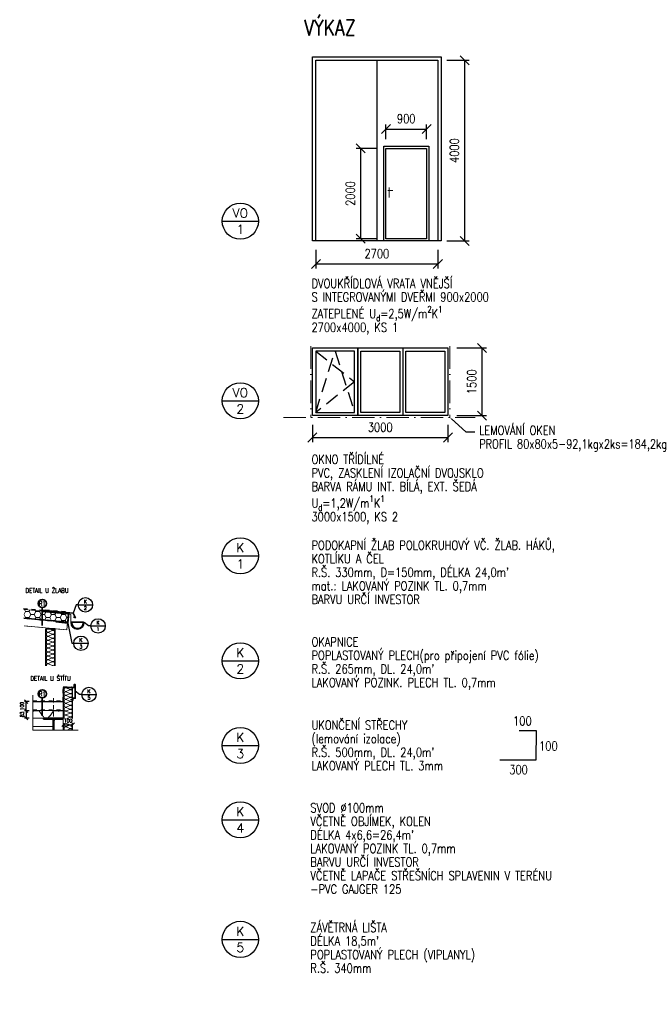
# Model space of a CAD drawing. Header units: millimetres. Extents: x 915 to 59085, y -9222 to 43090.
# Tile 79 of 79: x 52115 to 59085, y -7218 to 3682. Entities that reach past the tile are written whole.
import ezdxf
from ezdxf import colors
from ezdxf.entities.mleader import LeaderData, LeaderLine
from ezdxf.enums import TextEntityAlignment as Align
from ezdxf.math import Vec2, Vec3

# ---------------------------------------------------------------- set-up
doc = ezdxf.new("R2010")
doc.units = ezdxf.units.MM
doc.header["$LTSCALE"] = 50
for name, pattern in [('A_CARA_07', [7, 5, -2]), ('A_CARA_15', [7.6, 5, -1.3, 0, -1.3]), ('HIDDEN', [9.525, 6.35, -3.175]), ('IZOL', [3.5, 1.75, -1.75])]:
    doc.linetypes.add(name, pattern=pattern)
doc.layers.get('Defpoints').update_dxf_attribs({"color": 132})
for name, color, linetype, lineweight in [('CA_HYDROIZOLACE', 62, 'IZOL', 35), ('CA_KOTY', 3, 'Continuous', 25), ('CA_LEHOPL', 93, 'Continuous', 35), ('CA_NEVHRA', 3, 'HIDDEN', 25), ('CA_OK18', 5, 'Continuous', 18), ('CA_OK35', 62, 'Continuous', 35), ('CA_OSY', 5, 'A_CARA_15', 18), ('CA_POHHRA18', 8, 'Continuous', 18), ('CA_POHHRA25', 7, 'Continuous', 25), ('CA_PSVBUB', 3, 'Continuous', 25), ('CA_SRAFY', 9, 'Continuous', 13), ('CA_TEXT25', 7, 'Continuous', 25), ('CA_TEXT35', 62, 'Continuous', 35)]:
    doc.layers.add(name, color=color, linetype=linetype, lineweight=lineweight)
doc.styles.add('ROMANS', font='romans.shx', dxfattribs={"width": 0.8})
doc.styles.get("Standard").update_dxf_attribs({"font": 'romans.shx'})
doc.linetypes.add('Preruseni', pattern='A,60,[100,cadkon.shx,S=2.5,R=0,X=0,Y=0],-10', length=70)
doc.dimstyles.new('A-20_(2.5)', dxfattribs={"dimscale": 20, "dimtxt": 2.5, "dimasz": 2, "dimexe": 1, "dimexo": 2, "dimgap": 0, "dimtad": 0, "dimdec": 1, "dimrnd": 1, "dimtxsty": 'ROMANS', "dimblk1": 'OBLIQUE', "dimblk2": 'OBLIQUE', "dimsah": 1, "dimcen": 2, "dimclrd": 256, "dimclre": 256, "dimclrt": 256, "dimadec": 1, "dimazin": 2, "dimtfac": 0.714286, "dimtdec": 1, "dimtmove": 0, "dimatfit": 3, "dimldrblk": 'DOTSMALL', "dimfxl": 1, "dimtvp": 1.142857, "dimtolj": 1, "dimlwd": -1, "dimlwe": -1, "dimarcsym": 0})
doc.dimstyles.new('A-50_(2.5)', dxfattribs={"dimscale": 50, "dimtxt": 2, "dimasz": 2, "dimexe": 1, "dimexo": 2, "dimgap": 0, "dimtad": 0, "dimdec": 0, "dimrnd": 1, "dimtxsty": 'ROMANS', "dimblk1": 'OBLIQUE', "dimblk2": 'OBLIQUE', "dimsah": 1, "dimcen": 2, "dimclrd": 256, "dimclre": 256, "dimclrt": 256, "dimadec": 1, "dimazin": 2, "dimtfac": 0.714286, "dimtdec": 0, "dimtmove": 0, "dimatfit": 3, "dimldrblk": 'DOTSMALL', "dimfxl": 7, "dimfxlon": 1, "dimtvp": 1.142857, "dimtfill": 1, "dimtolj": 1, "dimlwd": -1, "dimlwe": -1, "dimarcsym": 0})

# ---------------------------------------------------------------- blocks, each defined once
blk = doc.blocks.new('VYROBEK')
blk.add_line((-2, 0), (2, 0))
blk.add_circle((0, 0), 2)
for tag, p in [('ZNACKA', (0, 0.4)), ('TYP', (0, -1.4))]:
    blk.add_attdef(tag, text='', height=1).set_placement(p, align=Align.CENTER)
blk = doc.blocks.new('_Oblique')
at = {"color": 0, "linetype": 'ByBlock', "lineweight": -2}
blk.add_line((-0.5, -0.5), (0.5, 0.5), dxfattribs=at)
blk = doc.blocks.new('*D122')
at = {"layer": 'CA_KOTY', "transparency": 16777216}
for p, q in [((56844, 3233), (57092, 3233)), ((57042, 1233), (57042, 3233)), ((56844, 1233), (57092, 1233))]:
    blk.add_line(p, q, dxfattribs=at)
at = {"layer": 'Defpoints', "color": 0, "transparency": 16777216}
for p in [(56744, 3233), (57042, 3233), (56744, 1233)]:
    blk.add_point(p, dxfattribs=at)
at = {"layer": 'CA_KOTY', "transparency": 16777216, "xscale": 100, "yscale": 100, "zscale": 100}
for p, rotation in [((57042, 3233), 90), ((57042, 1233), 270)]:
    blk.add_blockref('_Oblique', p, dxfattribs=dict(at, rotation=rotation))
at = {"layer": 'CA_KOTY', "transparency": 16777216, "insert": (56928, 2233), "char_height": 100, "attachment_point": 5, "rotation": 90, "style": 'ROMANS', "bg_fill": 3, "box_fill_scale": 1.1, "bg_fill_color": 256, "bg_fill_true_color": 13158600, "bg_fill_transparency": 0}
blk.add_mtext('\\A1;4000', dxfattribs=at)
blk = doc.blocks.new('_DotSmall')
at = {"color": 0, "linetype": 'ByBlock', "const_width": 0.5}
blk.add_lwpolyline([(-0.0625, 0, 1), (0.0625, 0, 1)], format="xyb", close=True, dxfattribs=at)
blk = doc.blocks.new('*D123')
at = {"layer": 'CA_KOTY', "transparency": 16777216}
for p, q in [((55394, 1133), (55394, 928)), ((56744, 1133), (56744, 928)), ((55394, 978), (56744, 978))]:
    blk.add_line(p, q, dxfattribs=at)
at = {"layer": 'Defpoints', "color": 0, "transparency": 16777216}
for p in [(55394, 1233), (56744, 1233), (56744, 978)]:
    blk.add_point(p, dxfattribs=at)
at = {"layer": 'CA_KOTY', "transparency": 16777216, "xscale": 100, "yscale": 100, "zscale": 100, "rotation": 180}
blk.add_blockref('_Oblique', (55394, 978), dxfattribs=at)
at = {"layer": 'CA_KOTY', "transparency": 16777216, "xscale": 100, "yscale": 100, "zscale": 100}
blk.add_blockref('_Oblique', (56744, 978), dxfattribs=at)
at = {"layer": 'CA_KOTY', "transparency": 16777216, "insert": (56069, 1093), "char_height": 100, "attachment_point": 5, "style": 'ROMANS', "bg_fill": 3, "box_fill_scale": 1.1, "bg_fill_color": 256, "bg_fill_true_color": 13158600, "bg_fill_transparency": 0}
blk.add_mtext('\\A1;2700', dxfattribs=at)
blk = doc.blocks.new('*D124')
at = {"layer": 'CA_KOTY', "transparency": 16777216}
for p, q in [((56069, 2258), (55840, 2258)), ((55890, 1258), (55890, 2258)), ((56069, 1258), (55840, 1258))]:
    blk.add_line(p, q, dxfattribs=at)
at = {"layer": 'Defpoints', "color": 0, "transparency": 16777216}
for p in [(55890, 2258), (56169, 2258), (56169, 1258)]:
    blk.add_point(p, dxfattribs=at)
at = {"layer": 'CA_KOTY', "transparency": 16777216, "xscale": 100, "yscale": 100, "zscale": 100}
for p, rotation in [((55890, 2258), 90), ((55890, 1258), 270)]:
    blk.add_blockref('_Oblique', p, dxfattribs=dict(at, rotation=rotation))
at = {"layer": 'CA_KOTY', "transparency": 16777216, "insert": (55776, 1758), "char_height": 100, "attachment_point": 5, "rotation": 90, "style": 'ROMANS', "bg_fill": 3, "box_fill_scale": 1.1, "bg_fill_color": 256, "bg_fill_true_color": 13158600, "bg_fill_transparency": 0}
blk.add_mtext('\\A1;2000', dxfattribs=at)
blk = doc.blocks.new('*D125')
at = {"layer": 'CA_KOTY', "transparency": 16777216}
for p, q in [((56169, 2358), (56169, 2522)), ((56619, 2358), (56619, 2522)), ((56169, 2472), (56619, 2472))]:
    blk.add_line(p, q, dxfattribs=at)
at = {"layer": 'Defpoints', "color": 0, "transparency": 16777216}
for p in [(56619, 2472), (56169, 2258), (56619, 2258)]:
    blk.add_point(p, dxfattribs=at)
at = {"layer": 'CA_KOTY', "transparency": 16777216, "xscale": 100, "yscale": 100, "zscale": 100, "rotation": 180}
blk.add_blockref('_Oblique', (56169, 2472), dxfattribs=at)
at = {"layer": 'CA_KOTY', "transparency": 16777216, "xscale": 100, "yscale": 100, "zscale": 100}
blk.add_blockref('_Oblique', (56619, 2472), dxfattribs=at)
at = {"layer": 'CA_KOTY', "transparency": 16777216, "insert": (56394, 2586), "char_height": 100, "attachment_point": 5, "style": 'ROMANS', "bg_fill": 3, "box_fill_scale": 1.1, "bg_fill_color": 256, "bg_fill_true_color": 13158600, "bg_fill_transparency": 0}
blk.add_mtext('\\A1;900', dxfattribs=at)
blk = doc.blocks.new('*D134')
at = {"layer": 'CA_KOTY', "transparency": 16777216}
for p, q in [((56956, 49), (57284, 49)), ((57234, -701), (57234, 49)), ((56956, -701), (57284, -701))]:
    blk.add_line(p, q, dxfattribs=at)
at = {"layer": 'Defpoints', "color": 0, "transparency": 16777216}
for p in [(56856, 49), (57234, 49), (56856, -701)]:
    blk.add_point(p, dxfattribs=at)
at = {"layer": 'CA_KOTY', "transparency": 16777216, "xscale": 100, "yscale": 100, "zscale": 100}
for p, rotation in [((57234, 49), 90), ((57234, -701), 270)]:
    blk.add_blockref('_Oblique', p, dxfattribs=dict(at, rotation=rotation))
at = {"layer": 'CA_KOTY', "transparency": 16777216, "insert": (57120, -326), "char_height": 100, "attachment_point": 5, "rotation": 90, "style": 'ROMANS', "bg_fill": 3, "box_fill_scale": 1.1, "bg_fill_color": 256, "bg_fill_true_color": 13158600, "bg_fill_transparency": 0}
blk.add_mtext('\\A1;1500', dxfattribs=at)
blk = doc.blocks.new('*D135')
at = {"layer": 'CA_KOTY', "transparency": 16777216}
for p, q in [((55356, -801), (55356, -993)), ((56856, -801), (56856, -993)), ((55356, -943), (56856, -943))]:
    blk.add_line(p, q, dxfattribs=at)
at = {"layer": 'Defpoints', "color": 0, "transparency": 16777216}
for p in [(55356, -701), (56856, -701), (56856, -943)]:
    blk.add_point(p, dxfattribs=at)
at = {"layer": 'CA_KOTY', "transparency": 16777216, "xscale": 100, "yscale": 100, "zscale": 100, "rotation": 180}
blk.add_blockref('_Oblique', (55356, -943), dxfattribs=at)
at = {"layer": 'CA_KOTY', "transparency": 16777216, "xscale": 100, "yscale": 100, "zscale": 100}
blk.add_blockref('_Oblique', (56856, -943), dxfattribs=at)
at = {"layer": 'CA_KOTY', "transparency": 16777216, "insert": (56106, -829), "char_height": 100, "attachment_point": 5, "style": 'ROMANS', "bg_fill": 3, "box_fill_scale": 1.1, "bg_fill_color": 256, "bg_fill_true_color": 13158600, "bg_fill_transparency": 0}
blk.add_mtext('\\A1;3000', dxfattribs=at)
blk = doc.blocks.new('bub')
at = {"layer": 'CA_TEXT35'}
blk.add_circle((0, 362), 362, dxfattribs=at)
at = {"layer": 'CA_TEXT35', "style": 'ROMANS', "width": 0.8}
blk.add_attdef('C', text='', height=402, dxfattribs=at).set_placement((-2, 364), align=Align.MIDDLE_CENTER)
blk = doc.blocks.new('*D140')
at = {"layer": 'CA_KOTY', "transparency": 16777216}
for p, q in [((52600, -4143), (52600, -4103)), ((52600, -4123), (52700, -4123)), ((52700, -4143), (52700, -4103))]:
    blk.add_line(p, q, dxfattribs=at)
at = {"layer": 'Defpoints', "color": 0, "transparency": 16777216}
for p in [(52600, -4183), (52700, -4183)]:
    blk.add_point(p, dxfattribs=at)
at = {"layer": 'CA_KOTY', "transparency": 16777216, "xscale": 40, "yscale": 40, "zscale": 40, "rotation": 180}
blk.add_blockref('_Oblique', (52600, -4123), dxfattribs=at)
at = {"layer": 'CA_KOTY', "transparency": 16777216, "xscale": 40, "yscale": 40, "zscale": 40}
blk.add_blockref('_Oblique', (52700, -4123), dxfattribs=at)
at = {"layer": 'CA_KOTY', "transparency": 16777216, "insert": (52650, -4078), "char_height": 40, "attachment_point": 5, "style": 'ROMANS', "bg_fill": 3, "box_fill_scale": 1.1, "bg_fill_color": 256, "bg_fill_true_color": 13158600, "bg_fill_transparency": 0}
blk.add_mtext('\\A1;100', dxfattribs=at)
at = {"layer": 'Defpoints', "color": 0, "transparency": 16777216}
blk.add_point((52700, -4123), dxfattribs=at)
blk = doc.blocks.new('*D141')
at = {"layer": 'CA_KOTY', "transparency": 16777216}
for p, q in [((52221, -3967), (52166, -3967)), ((52186, -3967), (52186, -4050)), ((52221, -4050), (52166, -4050))]:
    blk.add_line(p, q, dxfattribs=at)
at = {"layer": 'Defpoints', "color": 0, "transparency": 16777216}
for p in [(52261, -3967), (52186, -4050), (52261, -4050)]:
    blk.add_point(p, dxfattribs=at)
at = {"layer": 'CA_KOTY', "transparency": 16777216, "xscale": 40, "yscale": 40, "zscale": 40}
for p, rotation in [((52186, -3967), 90), ((52186, -4050), 270)]:
    blk.add_blockref('_Oblique', p, dxfattribs=dict(at, rotation=rotation))
at = {"layer": 'CA_KOTY', "transparency": 16777216, "insert": (52141, -4008), "char_height": 40, "attachment_point": 5, "rotation": 90, "style": 'ROMANS'}
blk.add_mtext('\\A1;83', dxfattribs=at)
blk = doc.blocks.new('*D142')
at = {"layer": 'CA_KOTY', "transparency": 16777216}
for p, q in [((52221, -3866), (52166, -3866)), ((52186, -3967), (52186, -3866)), ((52221, -3967), (52166, -3967))]:
    blk.add_line(p, q, dxfattribs=at)
at = {"layer": 'Defpoints', "color": 0, "transparency": 16777216}
for p in [(52186, -3866), (52261, -3866), (52261, -3967)]:
    blk.add_point(p, dxfattribs=at)
at = {"layer": 'CA_KOTY', "transparency": 16777216, "xscale": 40, "yscale": 40, "zscale": 40}
for p, rotation in [((52186, -3866), 90), ((52186, -3967), 270)]:
    blk.add_blockref('_Oblique', p, dxfattribs=dict(at, rotation=rotation))
at = {"layer": 'CA_KOTY', "transparency": 16777216, "insert": (52141, -3916), "char_height": 40, "attachment_point": 5, "rotation": 90, "style": 'ROMANS'}
blk.add_mtext('\\A1;100', dxfattribs=at)

msp = doc.modelspace()

# ---------------------------------------------------------------- hatches: boundary and pattern name
at = {"layer": 'CA_SRAFY'}
h = msp.add_hatch(dxfattribs=at)
h.set_pattern_fill('HONEY', color=256, scale=12)
h.set_pattern_definition([(0, (64067.07, 2871.867), (57.15, 32.99556), [38.1, -76.2]), (120, (64067.07, 2871.867), (-57.14999, 32.99557), [38.1, -76.2]), (60, (64067.07, 2871.867), (7e-06, 65.99113), [-76.2, 38.1])])
h.paths.add_polyline_path([(52162.4, -2845.61), (52162.4, -2938.01), (52643.11, -2983.26), (52651.73, -2891.66)])
h = msp.add_hatch(dxfattribs=at)
h.set_pattern_fill('FP_72', color=256, scale=0.5, angle=246.422, style=0, pattern_type=2)
h.set_pattern_definition([(156.422, (52499.193, 1380.434), (-99.38447, 6e-06), [17.1605, -9.053, 45.166, -9.053, -28.0045]), (156.422, (52499.193, 1380.434), (-99.38447, 6e-06), [-80.4325, 17.1605, -10.844]), (203.578, (52499.193, 1354.41), (0.0002, -43.3745), [17.1605, -9.053, 45.166, -9.053, -28.0045]), (203.578, (52499.193, 1354.41), (0.0002, -43.3745), [-80.4325, 17.1605, -10.844]), (90, (52499.19, 1354.41), (-99.384, 4e-13), [26.0245, -17.3495]), (90, (52409.75, 1376.1), (-99.384, 4e-13), [26.0245, -17.3495]), (180, (52483.465, 1347.545), (-1e-13, -43.375), [8.2965, -91.0875]), (180, (52433.773, 1369.233), (-1e-13, -43.375), [8.2965, -91.0875]), (180, (52483.465, 1387.3), (-1e-13, -43.375), [8.2965, -91.0875]), (180, (52433.773, 1408.986), (-1e-13, -43.375), [8.2965, -91.0875])])
h.paths.add_polyline_path([(52404.16, -3468.99), (52504.16, -3468.99), (52504.16, -3061.73), (52404.16, -3061.73)])
h = msp.add_hatch(dxfattribs=at)
h.set_pattern_fill('FP_72', color=256, scale=0.5, angle=246.422, style=0, pattern_type=2)
h.set_pattern_definition([(156.422, (52694.81, 248.128), (-99.38447, 6e-06), [17.1605, -9.053, 45.166, -9.053, -28.0045]), (156.422, (52694.81, 248.128), (-99.38447, 6e-06), [-80.4325, 17.1605, -10.844]), (203.578, (52694.81, 222.103), (0.0002, -43.3745), [17.1605, -9.053, 45.166, -9.053, -28.0045]), (203.578, (52694.81, 222.103), (0.0002, -43.3745), [-80.4325, 17.1605, -10.844]), (90, (52694.81, 222.1), (-99.384, 4e-13), [26.0245, -17.3495]), (90, (52605.37, 243.79), (-99.384, 4e-13), [26.0245, -17.3495]), (180, (52679.08, 215.24), (-1e-13, -43.375), [8.2965, -91.0875]), (180, (52629.39, 236.926), (-1e-13, -43.375), [8.2965, -91.0875]), (180, (52679.08, 254.99), (-1e-13, -43.375), [8.2965, -91.0875]), (180, (52629.39, 276.68), (-1e-13, -43.375), [8.2965, -91.0875])])
h.paths.add_polyline_path([(52599.78, -4182.68), (52699.78, -4182.68), (52699.78, -3710.57), (52599.78, -3710.57)])

# ---------------------------------------------------------------- linework, layer by layer
at = {"layer": 'CA_HYDROIZOLACE', "ltscale": 0.5}
msp.add_line((52260.68, -3962.68), (52599.78, -3962.68), dxfattribs=at)
for points in [[(52158.16, -2839.38), (52375.63, -2859.85), (52402.61, -2853), (52652.66, -2876.53)], [(52161.83, -2941.98), (52642.73, -2987.24)], [(52260.68, -3862.24), (52595.78, -3862.24), (52595.78, -3706.57), (52689.78, -3706.57)]]:
    msp.add_lwpolyline(points, dxfattribs=at)
at = {"layer": 'CA_LEHOPL'}
for p, q in [((52403.61, -3468.99), (52403.61, -3061.73)), ((52403.61, -3061.73), (52503.61, -3061.73)), ((52503.61, -3468.99), (52503.61, -3061.73))]:
    msp.add_line(p, q, dxfattribs=at)
at = {"layer": 'CA_NEVHRA', "color": 8, "ltscale": 0.5}
for points in [[(55391.48, -666), (55606.48, 14), (55821.48, -666)], [(55391.48, 14), (55821.48, -326), (55391.48, -666)]]:
    msp.add_lwpolyline(points, dxfattribs=at)
at = {"layer": 'CA_OK18', "ltscale": 0.25}
for p, q in [((52634.63, -3073.36), (52642.36, -2991.22)), ((52260.68, -4140.78), (52489.78, -4140.78))]:
    msp.add_line(p, q, dxfattribs=at)
at = {"layer": 'CA_OK18', "linetype": 'A_CARA_07', "ltscale": 0.25}
for points in [[(52162.3, -2947.04), (52642.26, -2992.22)], [(52162.49, -3027.92), (52634.72, -3072.36)]]:
    msp.add_lwpolyline(points, dxfattribs=at)
at = {"layer": 'CA_OK18', "ltscale": 0.25}
for points in [[(52162.4, -2946.05), (52642.36, -2991.22)], [(52162.4, -3028.91), (52634.63, -3073.36)], [(52162.4, -3028.91), (52634.63, -3073.36)]]:
    msp.add_lwpolyline(points, dxfattribs=at)
at = {"layer": 'CA_OK35', "ltscale": 1.2}
msp.add_lwpolyline([(52400.21, -2857.94), (52705.22, -2886.65), (52730.65, -2937.47), (52710.7, -2928.7)], dxfattribs=at)
at = {"layer": 'CA_OK35'}
msp.add_lwpolyline([(52595.12, -2881.31), (52657.17, -2887.15), (52646.87, -2996.67), (52514.59, -2984.22)], dxfattribs=at)
at = {"layer": 'CA_OK35', "ltscale": 1.2}
for points in [[(52820.03, -2992.49), (52820.03, -2985.8), (52690.03, -2985.8), (52690.03, -2992.49, 1), (52820.03, -2992.49)], [(52703.79, -3853.66), (52703.79, -3828.66), (52728.79, -3828.66), (52728.79, -3678.66, 0.81495146), (52718.79, -3678.66), (52718.79, -3708.66), (52618.79, -3708.66)]]:
    msp.add_lwpolyline(points, format="xyb", dxfattribs=at)
at = {"layer": 'CA_OK35'}
msp.add_lwpolyline([(52493.28, -4182.68), (52493.28, -4078.55, -0.41439234), (52511.28, -4060.54), (52599.78, -4060.54), (52599.78, -4049.54), (52379.78, -4049.54), (52379.78, -4060.54), (52468.28, -4060.54, -0.41412767), (52486.28, -4078.54), (52486.28, -4182.68)], format="xyb", dxfattribs=at)
at = {"layer": 'CA_OSY'}
for p, q in [((55336.48, 69), (55336.48, -721)), ((56876.48, 69), (56876.48, -721)), ((55033.98, -721), (57158.98, -721))]:
    msp.add_line(p, q, dxfattribs=at)
at = {"layer": 'CA_OSY', "ltscale": 0.2}
msp.add_line((52489.78, -4182.68), (52489.78, -3816.58), dxfattribs=at)
at = {"layer": 'CA_POHHRA18', "ltscale": 0.25}
msp.add_line((52643.11, -2983.26), (52651.73, -2891.66), dxfattribs=at)
at = {"layer": 'CA_POHHRA18'}
for p, q in [((52711.97, -3841.61), (52677.53, -3841.61)), ((52260.68, -3966.68), (52599.78, -3966.68)), ((52260.68, -4049.54), (52599.78, -4049.54))]:
    msp.add_line(p, q, dxfattribs=at)
at = {"layer": 'CA_POHHRA18', "ltscale": 0.25}
for points in [[(52162.21, -2938), (52643.11, -2983.26)], [(52162.4, -2845.61), (52651.73, -2891.66)]]:
    msp.add_lwpolyline(points, dxfattribs=at)
at = {"layer": 'CA_POHHRA18', "ltscale": 1.2}
msp.add_lwpolyline([(52375.02, -2873.25), (52680.03, -2901.95), (52680.03, -2992.49, 1), (52830.03, -2992.49), (52830.03, -2987.98)], format="xyb", dxfattribs=at)
at = {"layer": 'CA_POHHRA18'}
msp.add_lwpolyline([(52599.78, -3967.04), (52561.16, -3967.04, 0.15257892), (52557.75, -3968.11), (52552.2, -3971.95, -0.31243135), (52545.37, -3971.95), (52539.83, -3968.11, 0.15257892), (52536.41, -3967.04), (52492.52, -3967.04, 0.25199543), (52487.51, -3969.74), (52452.17, -4023.28, -0.12416306), (52450, -4025.26), (52443.37, -4028.83, 0.12416306), (52441.2, -4030.8), (52430.62, -4046.85, -0.25199543), (52425.61, -4049.54), (52408.84, -4049.54), (52392.07, -4049.54, -0.25199543), (52387.06, -4046.85), (52376.47, -4030.8, 0.12416306), (52374.3, -4028.83), (52367.67, -4025.26, -0.12416306), (52365.5, -4023.28), (52330.17, -3969.74, 0.25199543), (52325.16, -3967.04), (52281.26, -3967.04, 0.15257892), (52277.85, -3968.11), (52272.3, -3971.95, -0.31243135), (52265.47, -3971.95), (52260.68, -3968.63)], format="xyb", dxfattribs=at)
at = {"layer": 'CA_POHHRA25'}
for p, q in [((56069.34, 3233.02), (56069.34, 1233.02)), ((55856.48, 49), (55856.48, -701)), ((56356.48, 49), (56356.48, -701)), ((52599.78, -4182.68), (52599.78, -3710.57)), ((52599.78, -3710.57), (52699.78, -3710.57)), ((52699.78, -4182.68), (52699.78, -3710.57))]:
    msp.add_line(p, q, dxfattribs=at)
for points in [[(56781.84, 1233.02), (55356.84, 1233.02), (55356.84, 3270.52), (56781.84, 3270.52)], [(56744.34, 1233.02), (55394.34, 1233.02), (55394.34, 3233.02), (56744.34, 3233.02)], [(56644.34, 1233.02), (56144.34, 1233.02), (56144.34, 2283.02), (56644.34, 2283.02)], [(56619.34, 1258.02), (56169.34, 1258.02), (56169.34, 2258.02), (56619.34, 2258.02)], [(56856.48, -701), (55356.48, -701), (55356.48, 49), (56856.48, 49)], [(55391.48, -666), (55821.48, -666), (55821.48, 14), (55391.48, 14)], [(55856.48, 49), (56356.48, 49), (56356.48, -701), (55856.48, -701)], [(55891.48, 14), (56321.48, 14), (56321.48, -666), (55891.48, -666)], [(56821.48, -666), (56391.48, -666), (56391.48, 14), (56821.48, 14)]]:
    msp.add_lwpolyline(points, close=True, dxfattribs=at)
for points in [[(52260.68, -3866.24), (52599.78, -3866.24), (52599.78, -3710.57)], [(57645.51, -4185.53), (57832.51, -4186.59), (57830.64, -4516.59), (57432.07, -4514.33)]]:
    msp.add_lwpolyline(points, dxfattribs=at)
at = {"layer": 'CA_PSVBUB'}
for points in [[(52761.38, -2795.47), (52739.25, -2795.47), (52705.22, -2886.65)], [(52646.87, -2996.67), (52691.64, -3221.31), (52712.18, -3221.31)], [(52902.4, -3028.75), (52876.98, -3028.75), (52830.03, -2992.49)], [(52801.87, -3788.4), (52776.45, -3788.4), (52729.49, -3752.14)]]:
    msp.add_lwpolyline(points, dxfattribs=at)
at = {"layer": 'CA_SRAFY', "linetype": 'Preruseni', "ltscale": 0.02}
msp.add_lwpolyline([(52260.68, -3794.44), (52260.68, -4182.68), (52760.21, -4182.68)], dxfattribs=at)
at = {"layer": 'CA_TEXT35'}
msp.add_line((52365.11, -3825.65), (52365.11, -4022.68), dxfattribs=at)

# ---------------------------------------------------------------- block references
at = {"layer": 'CA_PSVBUB'}
for p, xscale, yscale, zscale, values in [((54557.16, 1451.19), 100, 100, 100, {'ZNACKA': 'VO', 'TYP': '1'}), ((54557.16, -536.06), 100, 100, 100, {'ZNACKA': 'VO', 'TYP': '2'}), ((54557.16, -2252.57), 100, 100, 100, {'ZNACKA': 'K', 'TYP': '1'}), ((52841.38, -2795.47), 40, 40, 40, {'ZNACKA': 'K', 'TYP': '2'}), ((52982.4, -3028.75), 40, 40, 40, {'ZNACKA': 'K', 'TYP': '1'}), ((52792.18, -3221.31), 40, 40, 40, {'ZNACKA': 'K', 'TYP': '3'}), ((54557.16, -3415.39), 100, 100, 100, {'ZNACKA': 'K', 'TYP': '2'}), ((52881.87, -3788.4), 40, 40, 40, {'ZNACKA': 'K', 'TYP': '5'}), ((54557.16, -4353.39), 100, 100, 100, {'ZNACKA': 'K', 'TYP': '3'}), ((54557.16, -5175.64), 100, 100, 100, {'ZNACKA': 'K', 'TYP': '4'}), ((54557.16, -6498.65), 100, 100, 100, {'ZNACKA': 'K', 'TYP': '5'})]:
    msp.add_blockref('VYROBEK', p, dxfattribs=dict(at, xscale=xscale, yscale=yscale, zscale=zscale)).add_auto_attribs(values)
at = {"layer": 'CA_TEXT35'}
ref = msp.add_blockref('bub', (52365.11, -3825.65), dxfattribs=dict(at, xscale=0.125, yscale=0.125, zscale=0.125))
ref.add_attrib('C', 'R1', dxfattribs={"height": 50, "style": 'ROMANS', "width": 0.8}).set_placement((52364.9, -3780.1), align=Align.MIDDLE_CENTER)

# ---------------------------------------------------------------- texts
at = {"layer": 'CA_TEXT25', "style": 'ROMANS', "width": 0.8}
for s, p in [('100', (57577.24, -4129.9)), ('100', (57864.93, -4408.93)), ('300', (57534.68, -4669.25))]:
    msp.add_text(s, height=100, dxfattribs=at).set_placement(p)
at = {"layer": 'CA_TEXT25', "char_height": 100, "attachment_point": 1, "line_spacing_factor": 0.9, "style": 'ROMANS', "bg_fill": 3, "box_fill_scale": 1, "bg_fill_color": 256, "bg_fill_transparency": 0}
for s, insert, width in [('\\A1;DVOUKŘÍDLOVÁ VRATA VNĚJŠÍ\\PS INTEGROVANÝMI DVEŘMI 900x2000\\PZATEPLENÉ U{\\H0.7x;\\S^ d;}=2,5W/m{\\H0.7x;\\S2^ ;}K{\\H0.7x;\\S1^ ;}\\P2700x4000, KS 1', (55344.72, 811.84), 3120.7407), ('\\A1;OKNO TŘÍDÍLNÉ \\PPVC, ZASKLENÍ IZOLAČNÍ DVOJSKLO\\PBARVA RÁMU INT. BÍLÁ, EXT. ŠEDÁ\\PU{\\H0.7x;\\S^ d;}=1,2W/m{\\H0.7x;\\S1^ ;}K{\\H0.7x;\\S1^ ;}\\P3000x1500, KS 2', (55344.72, -1135.51), 3120.7407), ("\\A1;PODOKAPNÍ ŽLAB POLOKRUHOVÝ VČ. ŽLAB. HÁKŮ, KOTLÍKU A ČEL \\PR.Š. 330mm, D=150mm, DÉLKA 24,0m'\\Pmat.: LAKOVANÝ POZINK TL. 0,7mm\\PBARVU URČÍ INVESTOR", (55344.72, -2085.6), 3120.7407), ("OKAPNICE\\PPOPLASTOVANÝ PLECH(pro připojení PVC fólie)\\PR.Š. 265mm, {\\A1;DL. 24,0m'\\PLAKOVANÝ POZINK. PLECH TL. 0,7mm }", (55344.72, -3155.19), 3120.7407), ("UKONČENÍ STŘECHY\\P(lemování izolace)\\PR.Š. 500mm, {\\A1;DL. 24,0m'\\PLAKOVANÝ PLECH TL. 3mm }", (55344.72, -4077.15), 1696.2959), ("\\A1;SVOD %%C100mm\\PVČETNĚ OBJÍMEK, KOLEN\\PDÉLKA 4x6,6=26,4m'\\PLAKOVANÝ POZINK TL. 0,7mm\\PBARVU URČÍ INVESTOR \\PVČETNĚ LAPAČE STŘEŠNÍCH SPLAVENIN V TERÉNU -PVC GAJGER 125 ", (55333.09, -4992.49), 3120.7407), ("\\A1;ZÁVĚTRNÁ LIŠTA\\PDÉLKA 18,5m'\\PPOPLASTOVANÝ PLECH (VIPLANYL)\\PR.Š. 340mm\\P\\P ", (55333.09, -6317.41), 2181.083)]:
    msp.add_mtext(s, dxfattribs=dict(at, insert=insert, width=width))
at = {"layer": 'CA_TEXT35', "insert": (55264.54, 3682.37), "char_height": 175, "width": 1.364242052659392e-12, "attachment_point": 1, "line_spacing_factor": 0.936439, "style": 'ROMANS'}
msp.add_mtext('\\pxt0.8,1.6,2.4,3.2,4,4.8,5.6,6.4,7.2,8,8.8,9.6,10.4,11.2,12,12.8,13.6,14.4,15.2,16,16.8,17.6,18.4,19.2,20,20.8,21.6,22.4,23.2,24,24.8,25.6;VÝKAZ', dxfattribs=at)

# ---------------------------------------------------------------- dimensions: what is measured, and where the dimension line sits
at = {"layer": 'CA_KOTY'}
dim = msp.add_linear_dim(base=(52186.48, -4049.54), p1=(52260.68, -3966.68), p2=(52260.68, -4049.54), angle=270, dimstyle='A-20_(2.5)', override={"dimtxt": 2}, dxfattribs=at)
dim.commit()
dim.dimension.update_dxf_attribs({"geometry": '*D141', "text_midpoint": (52140.76, -4008.11)})

# ---------------------------------------------------------------- next in the draw order: texts
at = {"layer": 'CA_TEXT25', "char_height": 50, "width": 7.275957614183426e-12, "attachment_point": 1, "line_spacing_factor": 0.9, "style": 'ROMANS', "bg_fill": 3, "box_fill_scale": 1, "bg_fill_color": 256, "bg_fill_transparency": 0}
for s, insert in [('DETAIL U ŽLABU', (52178.14, -2612.51)), ('DETAIL U ŠTÍTU', (52232.41, -3584.71))]:
    msp.add_mtext(s, dxfattribs=dict(at, insert=insert))

# ---------------------------------------------------------------- next in the draw order: dimensions: what is measured, and where the dimension line sits
at = {"layer": 'CA_KOTY'}
for base, p1, p2, picture, middle in [((57042.22, 3233.02), (56744.34, 1233.02), (56744.34, 3233.02), '*D122', (56927.93, 2233.02)), ((57234.4, 49), (56856.48, -701), (56856.48, 49), '*D134', (57120.12, -326))]:
    dim = msp.add_linear_dim(base=base, p1=p1, p2=p2, angle=90, dimstyle='A-50_(2.5)', override={"dimlfac": 2}, dxfattribs=at)
    dim.commit()
    dim.dimension.update_dxf_attribs({"geometry": picture, "text_midpoint": middle})
dim = msp.add_linear_dim(base=(52699.78, -4123.23), p1=(52599.78, -4182.68), p2=(52699.78, -4182.68), dimstyle='A-20_(2.5)', override={"dimtxt": 2, "dimtfill": 1}, dxfattribs=at)
dim.commit()
dim.dimension.update_dxf_attribs({"geometry": '*D140', "text_midpoint": (52649.78, -4077.51)})

# ---------------------------------------------------------------- next in the draw order: linework, layer by layer
at = {"layer": 'CA_TEXT35'}
msp.add_line((52365.11, -2826.4), (52365.11, -3023.42), dxfattribs=at)

# ---------------------------------------------------------------- next in the draw order: block references
ref = msp.add_blockref('bub', (52365.11, -2826.4), dxfattribs=dict(at, xscale=0.125, yscale=0.125, zscale=0.125))
ref.add_attrib('C', 'R1', dxfattribs={"height": 50, "style": 'ROMANS', "width": 0.8}).set_placement((52364.9, -2780.84), align=Align.MIDDLE_CENTER)

# ---------------------------------------------------------------- next in the draw order: dimensions: what is measured, and where the dimension line sits
at = {"layer": 'CA_KOTY'}
for base, p1, p2, picture, middle in [((56744.34, 978.23), (55394.34, 1233.02), (56744.34, 1233.02), '*D123', (56069.34, 1092.51)), ((56856.48, -943.36), (55356.48, -701), (56856.48, -701), '*D135', (56106.48, -829.08))]:
    dim = msp.add_linear_dim(base=base, p1=p1, p2=p2, dimstyle='A-50_(2.5)', override={"dimlfac": 2}, dxfattribs=at)
    dim.commit()
    dim.dimension.update_dxf_attribs({"geometry": picture, "text_midpoint": middle})
dim = msp.add_linear_dim(base=(52186.48, -3866.24), p1=(52260.68, -3966.68), p2=(52260.68, -3866.24), angle=90, dimstyle='A-20_(2.5)', override={"dimtxt": 2}, dxfattribs=at)
dim.commit()
dim.dimension.update_dxf_attribs({"geometry": '*D142', "text_midpoint": (52140.76, -3916.46)})

# ---------------------------------------------------------------- next in the draw order: dimensions: what is measured, and where the dimension line sits
dim = msp.add_linear_dim(base=(55889.9, 2258.02), p1=(56169.34, 1258.02), p2=(56169.34, 2258.02), angle=90, dimstyle='A-50_(2.5)', override={"dimlfac": 2}, dxfattribs=at)
dim.commit()
dim.dimension.update_dxf_attribs({"geometry": '*D124', "text_midpoint": (55775.62, 1758.02)})

# ---------------------------------------------------------------- next in the draw order: leaders
at = {"layer": 'CA_TEXT25'}
ml = msp.add_multileader_mtext('Standard', dxfattribs=at)
ml.set_content('\\A1;LEMOVÁNÍ OKEN\\PPROFIL 80x80x5-92,1kgx2ks=184,2kg', color=256, style='ROMANS')
ml.set_leader_properties()
ml.build(insert=Vec2(0, 0))
ml.multileader.update_dxf_attribs({"dogleg_length": 99.01, "arrow_head_size": 25})
ctx = ml.context
ctx.base_point, ctx.char_height, ctx.arrow_head_size, ctx.landing_gap_size, ctx.plane_origin = Vec3(57151.81, -881.08), 100, 25, 50, Vec3(57812.26, -2169.86)
notes = []
notes.append((ctx, [(0, (1, 1, 0), (57052.8, -881.08), (1, 0), 99.01, [(0, [(56876.48, -721)], 0, [])])]))
ctx.mtext.insert, ctx.mtext.defined_height, ctx.mtext.line_spacing_factor, ctx.mtext.line_spacing_style, ctx.mtext.flow_direction = Vec3(57201.81, -814.41), 94.34, 0.9, 2, 5
ctx.mtext.has_bg_fill, ctx.mtext.bg_color, ctx.mtext.bg_scale_factor, ctx.mtext.bg_transparency, ctx.mtext.use_window_bg_color = 1, -1073741824, 1.05, 0, 1
for ctx, leaders in notes:
    for number, flags, end, landing, length, lines in leaders:
        leader = LeaderData()
        leader.index, (leader.has_last_leader_line, leader.has_dogleg_vector, leader.attachment_direction) = number, flags
        leader.last_leader_point, leader.dogleg_vector, leader.dogleg_length = Vec3(end), Vec3(landing), length
        for number, points, colour, breaks in lines:
            line = LeaderLine()
            line.index, line.vertices, line.color, line.breaks = number, Vec3.list(points), colors.encode_raw_color(colour), breaks
            leader.lines.append(line)
        ctx.leaders.append(leader)

# ---------------------------------------------------------------- next in the draw order: linework, layer by layer
at = {"layer": 'CA_POHHRA18'}
for p, q in [((56190.59, 1790.52), (56245.59, 1790.52)), ((56204.34, 1713.02), (56204.34, 1823.02))]:
    msp.add_line(p, q, dxfattribs=at)

# ---------------------------------------------------------------- next in the draw order: dimensions: what is measured, and where the dimension line sits
at = {"layer": 'CA_KOTY'}
dim = msp.add_linear_dim(base=(56619.34, 2471.92), p1=(56169.34, 2258.02), p2=(56619.34, 2258.02), dimstyle='A-50_(2.5)', override={"dimlfac": 2}, dxfattribs=at)
dim.commit()
dim.dimension.update_dxf_attribs({"geometry": '*D125', "text_midpoint": (56394.34, 2586.21)})

doc.saveas('drawing.dxf')
